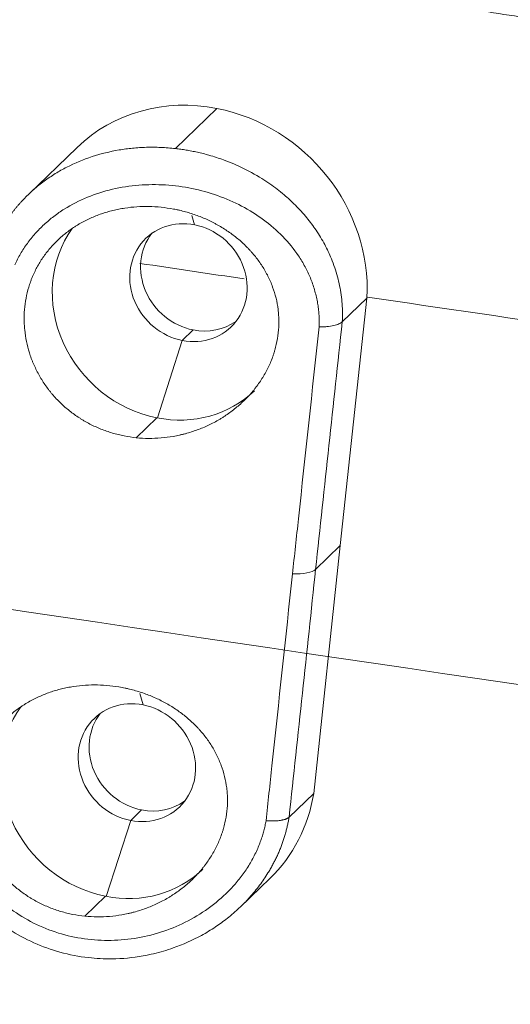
# Model space of a CAD drawing. Header units: millimetres. Extents: x 0 to 594, y 0 to 420.
# Tile 47 of 256: x 142.69 to 144.36, y 144.68 to 148.05. Entities that reach past the tile are written whole.
import ezdxf

# ---------------------------------------------------------------- set-up
doc = ezdxf.new("R2010")
doc.units = ezdxf.units.MM
doc.layers.add('1', color=7, linetype='Continuous', true_color=0xffffff)
doc.styles.add('Arial Unicode MS', font='txt')
doc.dimstyles.get("Standard").update_dxf_attribs({"dimtxt": 0.18, "dimasz": 0.18, "dimexe": 0.18, "dimexo": 0.0625, "dimgap": 0.09, "dimtad": 0, "dimtih": 1, "dimtoh": 1, "dimdec": 4, "dimzin": 0, "dimdsep": 46, "dimtxsty": 'Standard', "dimcen": 0.09, "dimadec": 0, "dimazin": 0, "dimtfac": 1, "dimtdec": 4, "dimtofl": 0, "dimtmove": 0, "dimatfit": 3, "dimfxl": 0, "dimtolj": 1, "dimtzin": 0, "dimarcsym": 0})

# ---------------------------------------------------------------- blocks, each defined once
blk = doc.blocks.new('_U3')
at = {"layer": '1', "color": 18, "lineweight": 13}
for p, q in [((101.9941, 157.3967), (101.9941, 93.0873)), ((345.4466, 147.9494), (345.4466, 93.0873)), ((101.9941, 95.0873), (184.093, 95.0873)), ((345.4466, 95.0873), (263.3477, 95.0873))]:
    blk.add_line(p, q, dxfattribs=at)
at = {"layer": '1', "color": 18}
for points in [[(101.9941, 95.0873), (105.4941, 96.0251), (105.4941, 94.1495)], [(345.4466, 95.0873), (341.9466, 94.1495), (341.9466, 96.0251)]]:
    blk.add_solid(points, dxfattribs=at)
at = {"layer": '1', "color": 18, "linetype": 'Continuous', "lineweight": 13, "char_height": 3.5, "attachment_point": 7, "line_spacing_factor": 1.047437, "style": 'Arial Unicode MS'}
for s, insert in [('\\fArial Unicode MS|b0|i0;\\W1.0000;4.87', (185.7785, 92.4515)), ('\\fArial Unicode MS|b0|i0;\\W1.0000;DEFLATED TUBES LENGTH', (198.4449, 92.4515))]:
    blk.add_mtext(s, dxfattribs=dict(at, insert=insert))
blk = doc.blocks.new('_U11')
at = {"layer": '1', "color": 18, "lineweight": 13}
for p, q in [((105.1489, 151.7464), (78.701, 151.7464)), ((80.701, 151.7464), (80.701, 118.6419)), ((160.7691, 124.3668), (78.701, 124.3668))]:
    blk.add_line(p, q, dxfattribs=at)
at = {"layer": '1', "color": 18}
for points in [[(80.701, 151.7464), (81.6388, 148.2464), (79.7632, 148.2464)], [(80.701, 124.3668), (79.7632, 127.8668), (81.6388, 127.8668)]]:
    blk.add_solid(points, dxfattribs=at)
at = {"layer": '1', "color": 18, "linetype": 'Continuous', "lineweight": 13, "char_height": 3.5, "attachment_point": 7, "rotation": 90, "line_spacing_factor": 1.047437, "style": 'Arial Unicode MS'}
for s, insert in [('\\fArial Unicode MS|b0|i0;\\W1.0000;0.55', (83.6798, 108.133)), ('\\fArial Unicode MS|b0|i0;\\W1.0000;FWD TIE DOWN', (83.6798, 68.1352))]:
    blk.add_mtext(s, dxfattribs=dict(at, insert=insert))
blk = doc.blocks.new('_U12')
at = {"layer": '1', "color": 18, "lineweight": 13}
for p, q in [((131.0711, 175.2947), (65.5671, 175.2947)), ((67.5671, 175.2947), (67.5671, 118.3077)), ((160.7691, 124.3668), (65.5671, 124.3668))]:
    blk.add_line(p, q, dxfattribs=at)
at = {"layer": '1', "color": 18}
for points in [[(67.5671, 175.2947), (68.5049, 171.7947), (66.6293, 171.7947)], [(67.5671, 124.3668), (66.6293, 127.8668), (68.5049, 127.8668)]]:
    blk.add_solid(points, dxfattribs=at)
at = {"layer": '1', "color": 18, "linetype": 'Continuous', "lineweight": 13, "char_height": 3.5, "attachment_point": 7, "rotation": 90, "line_spacing_factor": 1.047437, "style": 'Arial Unicode MS'}
for s, insert in [('\\fArial Unicode MS|b0|i0;\\W1.0000;1.02', (70.5459, 107.7988)), ('\\fArial Unicode MS|b0|i0;\\W1.0000;BOW TUBE DEFLATED', (70.5459, 52.125))]:
    blk.add_mtext(s, dxfattribs=dict(at, insert=insert))
blk = doc.blocks.new('_U13')
at = {"layer": '1', "color": 18, "lineweight": 13}
for p, q in [((107.2243, 183.0343), (51.5158, 183.0343)), ((53.5158, 183.0343), (53.5158, 159.7837)), ((53.5158, 124.3668), (53.5158, 147.6174)), ((160.7691, 124.3668), (51.5158, 124.3668))]:
    blk.add_line(p, q, dxfattribs=at)
at = {"layer": '1', "color": 18}
for points in [[(53.5158, 183.0343), (54.4536, 179.5343), (52.578, 179.5343)], [(53.5158, 124.3668), (52.578, 127.8668), (54.4536, 127.8668)]]:
    blk.add_solid(points, dxfattribs=at)
at = {"layer": '1', "color": 18, "linetype": 'Continuous', "lineweight": 13, "insert": (56.4946, 149.2749), "char_height": 3.5, "attachment_point": 7, "rotation": 90, "line_spacing_factor": 1.047437, "style": 'Arial Unicode MS'}
blk.add_mtext('\\fArial Unicode MS|b0|i0;\\W1.0000;1.17', dxfattribs=at)
blk = doc.blocks.new('_U14')
at = {"layer": '1', "color": 18, "lineweight": 13}
for p, q in [((205.3005, 194.0656), (38.4325, 194.0656)), ((40.4325, 194.0656), (40.4325, 165.3795)), ((40.4325, 124.3668), (40.4325, 153.2131)), ((160.7691, 124.3668), (38.4325, 124.3668))]:
    blk.add_line(p, q, dxfattribs=at)
at = {"layer": '1', "color": 18}
for points in [[(40.4325, 194.0656), (41.3704, 190.5656), (39.4947, 190.5656)], [(40.4325, 124.3668), (39.4947, 127.8668), (41.3704, 127.8668)]]:
    blk.add_solid(points, dxfattribs=at)
at = {"layer": '1', "color": 18, "linetype": 'Continuous', "lineweight": 13, "insert": (43.4113, 154.8706), "char_height": 3.5, "attachment_point": 7, "rotation": 90, "line_spacing_factor": 1.047437, "style": 'Arial Unicode MS'}
blk.add_mtext('\\fArial Unicode MS|b0|i0;\\W1.0000;1.39', dxfattribs=at)

msp = doc.modelspace()

# ---------------------------------------------------------------- linework, layer by layer
at = {"layer": '1', "color": 155, "linetype": 'Continuous', "lineweight": 13}
for p, q in [((143.2181, 147.607), (143.3603, 147.7443)), ((142.8822, 147.611), (142.7144, 147.449)), ((143.2748, 147.3783), (143.2841, 147.346)), ((143.7821, 146.249), (143.8733, 147.0959)), ((143.7891, 147.0146), (143.8733, 147.0959)), ((143.7891, 147.0146), (143.7891, 147.0146)), ((143.2417, 146.9507), (143.2789, 146.9867)), ((143.1565, 146.6858), (143.2417, 146.9507)), ((143.0846, 146.6181), (143.155, 146.6861)), ((143.7821, 146.249), (143.6913, 145.4018)), ((143.6979, 146.1677), (143.7821, 146.249)), ((143.0966, 145.7431), (143.1078, 145.7045)), ((143.6071, 145.3205), (143.6913, 145.4018)), ((143.0653, 145.3092), (143.1025, 145.3451)), ((142.9819, 145.0495), (143.0653, 145.3092)), ((143.4422, 145.015), (143.5411, 145.1106)), ((142.9088, 144.982), (142.9793, 145.05))]:
    msp.add_line(p, q, dxfattribs=at)
for centre, major_axis, ratio, start_param, end_param in [((143.2995, 147.1788), (0.4173, -0.4322), 0.913959, 2.222829, 3.141573), ((143.2995, 147.1788), (0.4173, -0.4322), 0.913959, 0.703304, 2.222829), ((143.2629, 147.1484), (0.1459, -0.1511), 0.913959, 2.222829, 5.364422), ((143.2629, 147.1484), (0.1459, -0.1511), 0.913959, 5.364422, 8.506015), ((143.1974, 147.0802), (-0.2909, 0.3012), 0.913959, 0.164104, 2.222829), ((143.3001, 147.1843), (0.1459, -0.1511), 0.913959, 3.270158, 5.364422), ((143.3001, 147.1843), (0.1459, -0.1511), 0.913959, 5.364422, 6.143341), ((143.1974, 147.0802), (-0.2909, 0.3012), 0.913959, 2.222829, 3.141598), ((143.6028, 146.1864), (0.0994, -0.0107), 0.322919, 4.908421, 6.020042), ((143.0216, 145.4441), (-0.2909, 0.3012), 0.913959, 0.164104, 2.222829), ((143.0865, 145.5068), (0.1459, -0.1511), 0.913959, 2.222829, 5.364422), ((143.0865, 145.5068), (0.1459, -0.1511), 0.913959, 5.364422, 8.506015), ((143.1238, 145.5428), (0.1459, -0.1511), 0.913959, 3.270158, 5.364422), ((143.1238, 145.5428), (-0.4173, 0.4322), 0.913959, 3.141578, 3.742355), ((143.1238, 145.5428), (0.1459, -0.1511), 0.913959, 5.364422, 6.148004), ((143.0216, 145.4441), (-0.2909, 0.3012), 0.913959, 2.222829, 3.141598)]:
    msp.add_ellipse(centre, major_axis=major_axis, ratio=ratio, start_param=start_param, end_param=end_param, dxfattribs=at)
for points, degree in [([(135.5975, 149.6992), (138.4616, 149.2674), (141.3465, 148.8483), (144.2487, 148.4299), (147.1687, 148.0273), (150.1028, 147.6243), (153.0501, 147.2361), (156.0091, 146.8614)], 7), ([(135.611, 149.596), (138.6319, 149.1358), (141.6757, 148.6887), (144.7371, 148.2437), (147.821, 147.8167), (150.9164, 147.3892), (154.0293, 146.9813), (157.1502, 146.5907)], 7), ([(146.9921, 147.6637), (144.7166, 148.0043), (142.4526, 148.3533), (140.2016, 148.7097), (137.9647, 149.0728), (135.7446, 149.44)], 5), ([(143.4539, 147.1612), (143.3347, 147.1789), (143.2157, 147.1966), (143.0966, 147.2143)], 3), ([(143.7891, 147.0146), (143.7587, 146.7323), (143.7283, 146.45), (143.6979, 146.1677)], 3), ([(131.3108, 146.5966), (133.6817, 146.1224), (136.0754, 145.6521), (138.4876, 145.1892), (140.9156, 144.7489), (143.3625, 144.3254), (145.8224, 143.8973), (148.2951, 143.4882)], 7), ([(143.6979, 146.1677), (143.6676, 145.8853), (143.6374, 145.6029), (143.6071, 145.3205)], 3), ([(143.6071, 145.3205), (143.6071, 145.3205)], 1)]:
    msp.add_open_spline(points, degree=degree, dxfattribs=at)
for points, knots in [([(135.6115, 149.6094), (135.7181, 149.5934), (135.9327, 149.561), (136.2571, 149.5124), (136.5855, 149.4632), (136.917, 149.4138), (137.2505, 149.3642), (137.585, 149.3146), (137.9195, 149.2652), (138.253, 149.216), (138.5846, 149.1673), (138.9131, 149.1191), (139.2375, 149.0716), (139.5575, 149.0249), (139.8733, 148.9789), (140.1858, 148.9335), (140.4956, 148.8886), (140.8036, 148.8441), (141.1103, 148.7998), (141.4166, 148.7557), (141.723, 148.7117), (142.0303, 148.6676), (142.3391, 148.6234), (142.6502, 148.579), (142.9642, 148.5343), (143.8068, 148.4146), (145.1788, 148.2212), (147.5351, 147.8938), (150.2911, 147.5182), (152.6255, 147.2087), (154.0866, 147.0188), (154.7324, 146.9355), (155.3786, 146.8527), (155.8055, 146.7985), (156.0126, 146.7722)], [0, 0, 0, 0, 0.015946, 0.032134, 0.048513, 0.065033, 0.081642, 0.098291, 0.11493, 0.131508, 0.147975, 0.164282, 0.180379, 0.196218, 0.211831, 0.227275, 0.242582, 0.257787, 0.272925, 0.288029, 0.303133, 0.318272, 0.333479, 0.348788, 0.364233, 0.379848, 0.473143, 0.566324, 0.725855, 0.876242, 0.906262, 0.93813, 0.969992, 1, 1, 1, 1]), ([(142.7142, 147.4488), (142.7205, 147.4549), (142.7382, 147.4712), (142.7689, 147.4959), (142.8068, 147.5214), (142.8603, 147.5516), (142.9324, 147.5816), (143.0017, 147.5986), (143.0485, 147.6057), (143.0716, 147.6084), (143.0952, 147.6103), (143.1192, 147.6114), (143.1435, 147.6116), (143.1682, 147.611), (143.1931, 147.6096), (143.2097, 147.6078), (143.2181, 147.607)], [0, 0, 0, 0, 0.04968, 0.137253, 0.222957, 0.306809, 0.480484, 0.653209, 0.694802, 0.736892, 0.779481, 0.822572, 0.866167, 0.910269, 0.954879, 1, 1, 1, 1]), ([(143.2181, 147.607), (143.2242, 147.6062), (143.2365, 147.6048), (143.2551, 147.6019), (143.2741, 147.5985), (143.2935, 147.5944), (143.3132, 147.5897), (143.3434, 147.5816), (143.387, 147.5675), (143.4483, 147.542), (143.5007, 147.5134), (143.5496, 147.4811), (143.5884, 147.4513), (143.6305, 147.4125), (143.6673, 147.372), (143.7009, 147.327), (143.7292, 147.28), (143.7496, 147.2368), (143.7634, 147.1997), (143.7728, 147.1688), (143.7801, 147.1378), (143.7853, 147.1068), (143.7886, 147.0759), (143.79, 147.0452), (143.7894, 147.0247), (143.7891, 147.0146)], [0, 0, 0, 0, 0.019575, 0.039673, 0.060294, 0.081437, 0.103104, 0.125295, 0.181694, 0.250223, 0.339588, 0.375111, 0.4422, 0.500157, 0.564899, 0.624743, 0.688863, 0.749849, 0.786935, 0.823547, 0.859697, 0.895402, 0.930677, 0.965537, 1, 1, 1, 1]), ([(143.7097, 146.9972), (143.7098, 147.0004), (143.71, 147.0068), (143.71, 147.0164), (143.7098, 147.026), (143.7094, 147.0356), (143.7087, 147.0451), (143.7078, 147.0546), (143.7067, 147.0642), (143.7053, 147.0737), (143.7019, 147.0939), (143.6946, 147.1246), (143.6804, 147.1646), (143.6621, 147.2033), (143.6328, 147.252), (143.5872, 147.3079), (143.5213, 147.3652), (143.4458, 147.4121), (143.3632, 147.448), (143.2752, 147.4724), (143.1843, 147.4845), (143.0924, 147.4839), (143.0022, 147.47), (142.916, 147.4427), (142.85, 147.4089), (142.802, 147.3756), (142.7687, 147.3476), (142.7384, 147.3168), (142.7158, 147.2888), (142.6995, 147.2652), (142.6882, 147.247), (142.6778, 147.2283), (142.6717, 147.2154), (142.6686, 147.209)], [0, 0, 0, 0, 0.006981, 0.013955, 0.020927, 0.027899, 0.034875, 0.04186, 0.048856, 0.055868, 0.062899, 0.093872, 0.125085, 0.156282, 0.18777, 0.249897, 0.312553, 0.374787, 0.437469, 0.499782, 0.562475, 0.624806, 0.687488, 0.74981, 0.812447, 0.843731, 0.874852, 0.906232, 0.937477, 0.953161, 0.968786, 0.984388, 1, 1, 1, 1]), ([(142.5989, 147.284), (142.6004, 147.2875), (142.6035, 147.2943), (142.6084, 147.3044), (142.6134, 147.3143), (142.6187, 147.324), (142.624, 147.3336), (142.6296, 147.343), (142.6353, 147.3522), (142.6411, 147.3612), (142.6471, 147.37), (142.6532, 147.3786), (142.6595, 147.3871), (142.6659, 147.3954), (142.6723, 147.4035), (142.679, 147.4114), (142.6857, 147.4191), (142.6925, 147.4266), (142.7019, 147.4366), (142.7092, 147.4439), (142.7142, 147.4488)], [0, 0, 0, 0, 0.055856, 0.111324, 0.166405, 0.2211, 0.275408, 0.32933, 0.382866, 0.436016, 0.48878, 0.54116, 0.593155, 0.644765, 0.695991, 0.746833, 0.797291, 0.847366, 0.897058, 1, 1, 1, 1]), ([(143.1693, 147.4063), (143.1553, 147.4077), (143.1415, 147.4085), (143.1138, 147.409), (143.1, 147.4087), (143.0725, 147.4069), (143.0588, 147.4054), (143.0383, 147.4023), (143.0315, 147.4011), (143.0213, 147.399), (143.0179, 147.3983), (143.0112, 147.3968), (143.0078, 147.3961), (142.9911, 147.392), (142.965, 147.3843), (142.9399, 147.3743), (142.9154, 147.3632), (142.9033, 147.3571), (142.8902, 147.3495), (142.8887, 147.3486), (142.8858, 147.3469), (142.8815, 147.3443), (142.8715, 147.3381), (142.8632, 147.3325), (142.847, 147.3209), (142.8367, 147.3127), (142.817, 147.2953), (142.8076, 147.2861), (142.7942, 147.2716), (142.7899, 147.2666), (142.7814, 147.2565), (142.7774, 147.2513), (142.7657, 147.2355), (142.7513, 147.2138), (142.7393, 147.1908), (142.7312, 147.173), (142.7287, 147.167), (142.7251, 147.1579), (142.724, 147.1548), (142.7217, 147.1486), (142.7207, 147.1455), (142.7155, 147.1299), (142.7121, 147.1173), (142.7066, 147.0918), (142.7045, 147.079), (142.7017, 147.0529), (142.7009, 147.0398), (142.7009, 147.0232), (142.7009, 147.0199), (142.701, 147.0132), (142.7014, 147.0032), (142.7021, 146.9933), (142.7041, 146.9735), (142.7081, 146.9473), (142.7148, 146.9215), (142.7208, 146.9022), (142.723, 146.8958), (142.7266, 146.8863), (142.7278, 146.8831), (142.7303, 146.8768), (142.7316, 146.8737), (142.7383, 146.8581), (142.7442, 146.846), (142.7573, 146.8223), (142.7644, 146.8108), (142.776, 146.7941), (142.78, 146.7885), (142.7863, 146.7804), (142.7884, 146.7777), (142.7927, 146.7723), (142.7949, 146.7697), (142.8061, 146.7565), (142.8155, 146.7465), (142.8352, 146.7275), (142.8558, 146.7094), (142.8781, 146.6934), (142.8927, 146.684), (142.8956, 146.6821), (142.9016, 146.6785), (142.9046, 146.6767), (142.9136, 146.6715), (142.9197, 146.6682), (142.9381, 146.6586), (142.9506, 146.6529), (142.9762, 146.6427), (142.9893, 146.6381), (143.0092, 146.6322), (143.0159, 146.6304), (143.026, 146.6279), (143.0294, 146.6271), (143.0363, 146.6256), (143.0397, 146.6249), (143.0568, 146.6215), (143.0707, 146.6195), (143.0846, 146.6181)], [0, 0, 0, 0, 0.03125, 0.03125, 0.0625, 0.0625, 0.09375, 0.09375, 0.109375, 0.109375, 0.117188, 0.117188, 0.125, 0.125, 0.15625, 0.1875, 0.1875, 0.21875, 0.21875, 0.222656, 0.222656, 0.226562, 0.234375, 0.25, 0.25, 0.28125, 0.28125, 0.3125, 0.3125, 0.328125, 0.328125, 0.34375, 0.34375, 0.375, 0.40625, 0.40625, 0.421875, 0.421875, 0.429687, 0.429687, 0.4375, 0.4375, 0.46875, 0.46875, 0.5, 0.5, 0.53125, 0.53125, 0.539062, 0.539062, 0.546875, 0.5625, 0.5625, 0.59375, 0.625, 0.625, 0.640625, 0.640625, 0.648437, 0.648437, 0.65625, 0.65625, 0.6875, 0.6875, 0.71875, 0.71875, 0.734375, 0.734375, 0.742187, 0.742187, 0.75, 0.75, 0.78125, 0.78125, 0.8125, 0.84375, 0.84375, 0.851562, 0.851562, 0.859375, 0.859375, 0.875, 0.875, 0.90625, 0.90625, 0.9375, 0.9375, 0.953125, 0.953125, 0.960937, 0.960937, 0.96875, 0.96875, 1, 1, 1, 1]), ([(143.0846, 146.6181), (143.0988, 146.6166), (143.1129, 146.6159), (143.1411, 146.6156), (143.1692, 146.6167), (143.1971, 146.6203), (143.218, 146.6239), (143.2249, 146.6253), (143.2353, 146.6276), (143.2388, 146.6284), (143.2457, 146.6301), (143.2491, 146.631), (143.2662, 146.6356), (143.2797, 146.6398), (143.306, 146.6496), (143.3189, 146.655), (143.3442, 146.667), (143.3566, 146.6736), (143.3718, 146.6825), (143.3748, 146.6844), (143.3793, 146.6872), (143.3808, 146.6881), (143.3838, 146.69), (143.3912, 146.6948), (143.3984, 146.6998), (143.4154, 146.7121), (143.4263, 146.7208), (143.4472, 146.7391), (143.4571, 146.7487), (143.4713, 146.7638), (143.476, 146.769), (143.4827, 146.7769), (143.486, 146.7809), (143.4893, 146.785), (143.4915, 146.7877), (143.4925, 146.7891), (143.5021, 146.8016), (143.5177, 146.8243), (143.5308, 146.8482), (143.5425, 146.8727), (143.5476, 146.8852), (143.5533, 146.9012), (143.5549, 146.9061), (143.5564, 146.9109), (143.5574, 146.9142), (143.5579, 146.9159), (143.5602, 146.924), (143.5619, 146.9306), (143.5664, 146.9503), (143.5708, 146.9767), (143.5722, 147.0033), (143.5721, 147.0232), (143.5718, 147.0299), (143.5712, 147.0399), (143.5709, 147.0433), (143.5703, 147.0499), (143.5699, 147.0532), (143.5679, 147.0698), (143.5655, 147.0828), (143.5592, 147.1084), (143.5554, 147.121), (143.5485, 147.1397), (143.546, 147.1459), (143.5421, 147.155), (143.5407, 147.1581), (143.5379, 147.1642), (143.5364, 147.1672), (143.529, 147.1821), (143.5224, 147.1936), (143.508, 147.216), (143.5003, 147.2268), (143.4877, 147.2425), (143.4834, 147.2477), (143.4767, 147.2553), (143.4744, 147.2578), (143.4698, 147.2628), (143.4675, 147.2652), (143.4556, 147.2774), (143.4457, 147.2866), (143.425, 147.3042), (143.4143, 147.3125), (143.3919, 147.3282), (143.3803, 147.3356), (143.3653, 147.3443), (143.3622, 147.346), (143.3561, 147.3493), (143.3469, 147.3542), (143.3375, 147.3588), (143.3187, 147.3677), (143.293, 147.3783), (143.2664, 147.3869), (143.2461, 147.3925), (143.2393, 147.3942), (143.2289, 147.3966), (143.2254, 147.3974), (143.2185, 147.3988), (143.215, 147.3995), (143.1975, 147.4028), (143.1834, 147.4048), (143.1693, 147.4063)], [0, 0, 0, 0, 0.03125, 0.03125, 0.0625, 0.09375, 0.09375, 0.109375, 0.109375, 0.117187, 0.117187, 0.125, 0.125, 0.15625, 0.15625, 0.1875, 0.1875, 0.21875, 0.21875, 0.226562, 0.226562, 0.230469, 0.230469, 0.234375, 0.25, 0.25, 0.28125, 0.28125, 0.3125, 0.3125, 0.328125, 0.328125, 0.335937, 0.339844, 0.339844, 0.34375, 0.34375, 0.375, 0.40625, 0.40625, 0.4375, 0.4375, 0.445312, 0.449219, 0.449219, 0.453125, 0.453125, 0.46875, 0.46875, 0.5, 0.53125, 0.53125, 0.546875, 0.546875, 0.554687, 0.554687, 0.5625, 0.5625, 0.59375, 0.59375, 0.625, 0.625, 0.640625, 0.640625, 0.648437, 0.648437, 0.65625, 0.65625, 0.6875, 0.6875, 0.71875, 0.71875, 0.734375, 0.734375, 0.742187, 0.742187, 0.75, 0.75, 0.78125, 0.78125, 0.8125, 0.8125, 0.84375, 0.84375, 0.851562, 0.851562, 0.859375, 0.875, 0.875, 0.90625, 0.9375, 0.9375, 0.953125, 0.953125, 0.960937, 0.960937, 0.96875, 0.96875, 1, 1, 1, 1]), ([(208.3226, 141.8325), (207.3276, 141.851), (205.2022, 141.8906), (202.1741, 141.9707), (198.9201, 142.0761), (195.5228, 142.2073), (192.1798, 142.3612), (187.9391, 142.5849), (182.8598, 142.897), (176.532, 143.3673), (168.1275, 144.0989), (159.7772, 144.9861), (151.5279, 146.0191), (146.9258, 146.6537), (144.3868, 147.0236), (143.8751, 147.099)], [0, 0, 0, 0, 0.045697, 0.097606, 0.139084, 0.195197, 0.25374, 0.292809, 0.390351, 0.487763, 0.585123, 0.780064, 0.877712, 0.975311, 1, 1, 1, 1]), ([(143.7891, 147.0146), (143.7863, 147.0118), (143.7824, 147.0093), (143.7724, 147.0049), (143.7662, 147.003), (143.7524, 147), (143.7445, 146.9988), (143.732, 146.9977), (143.7277, 146.9975), (143.7188, 146.9972), (143.7142, 146.9971), (143.7097, 146.9972)], [0, 0, 0, 0, 0.25, 0.25, 0.5, 0.5, 0.75, 0.75, 0.875, 0.875, 1, 1, 1, 1]), ([(143.6188, 146.1528), (143.6255, 146.2156), (143.6323, 146.2783), (143.6626, 146.5597), (143.6861, 146.7785), (143.7097, 146.9972)], [0, 0, 0, 0, 0.222919, 0.222919, 1, 1, 1, 1]), ([(131.3409, 146.5028), (131.7703, 146.4161), (132.5585, 146.2579), (133.6363, 146.0434), (134.5015, 145.8726), (135.2099, 145.7339), (135.8378, 145.6118), (136.7473, 145.4362), (137.9585, 145.2054), (139.3943, 144.9373), (140.7539, 144.688), (141.997, 144.4637), (143.0066, 144.284), (143.858, 144.1338), (144.6602, 143.9932), (145.6802, 143.8159), (146.9207, 143.6026), (147.8228, 143.4501), (148.311, 143.3683)], [0, 0, 0, 0, 0.077714, 0.14233, 0.19385, 0.232856, 0.269077, 0.305975, 0.395007, 0.484381, 0.560214, 0.634918, 0.703069, 0.737334, 0.784002, 0.843336, 0.915336, 1, 1, 1, 1]), ([(143.5282, 145.3082), (143.535, 145.3709), (143.5417, 145.4336), (143.5719, 145.7152), (143.5953, 145.934), (143.6188, 146.1528)], [0, 0, 0, 0, 0.222848, 0.222848, 1, 1, 1, 1]), ([(208.3292, 140.5825), (208.0204, 140.5877), (206.3313, 140.6176), (203.2609, 140.6878), (199.121, 140.8166), (194.9832, 140.9797), (190.8472, 141.177), (186.7145, 141.4085), (181.2191, 141.762), (174.3763, 142.2873), (166.2115, 143.0493), (159.4484, 143.7923), (154.0698, 144.4497), (148.8439, 145.1315), (144.9917, 145.6803), (142.4814, 146.0573)], [0, 0, 0, 0, 0.013863, 0.075824, 0.137786, 0.199748, 0.26171, 0.323672, 0.385634, 0.509558, 0.633482, 0.757406, 0.819368, 0.881329, 1, 1, 1, 1]), ([(142.9935, 145.7702), (142.9796, 145.7716), (142.9657, 145.7724), (142.938, 145.7729), (142.9242, 145.7726), (142.8967, 145.7708), (142.883, 145.7693), (142.8626, 145.7662), (142.8557, 145.765), (142.8455, 145.763), (142.8422, 145.7622), (142.8354, 145.7607), (142.8321, 145.76), (142.8154, 145.7559), (142.7892, 145.7482), (142.7641, 145.7382), (142.7396, 145.7271), (142.7276, 145.721), (142.7144, 145.7134), (142.7129, 145.7126), (142.71, 145.7108), (142.7057, 145.7082), (142.6957, 145.702), (142.6875, 145.6964), (142.6713, 145.6848), (142.6609, 145.6766), (142.6412, 145.6592), (142.6318, 145.65), (142.6185, 145.6355), (142.6141, 145.6306), (142.6057, 145.6204), (142.6016, 145.6152), (142.5899, 145.5994), (142.5755, 145.5777), (142.5635, 145.5547), (142.5555, 145.5369), (142.5529, 145.5309), (142.5494, 145.5218), (142.5482, 145.5187), (142.546, 145.5125), (142.5449, 145.5094), (142.5397, 145.4938), (142.5363, 145.4812), (142.5308, 145.4557), (142.5287, 145.4429), (142.5259, 145.4169), (142.5251, 145.4037), (142.5251, 145.3871), (142.5251, 145.3838), (142.5253, 145.3771), (142.5256, 145.3671), (142.5264, 145.3572), (142.5284, 145.3374), (142.5324, 145.3112), (142.5391, 145.2854), (142.5451, 145.2661), (142.5473, 145.2598), (142.5508, 145.2502), (142.552, 145.247), (142.5545, 145.2407), (142.5558, 145.2376), (142.5625, 145.222), (142.5685, 145.2099), (142.5815, 145.1863), (142.5887, 145.1748), (142.6002, 145.158), (142.6043, 145.1525), (142.6105, 145.1443), (142.6126, 145.1416), (142.6169, 145.1363), (142.6191, 145.1336), (142.6303, 145.1204), (142.6397, 145.1104), (142.6594, 145.0914), (142.68, 145.0734), (142.7024, 145.0573), (142.7169, 145.0479), (142.7199, 145.046), (142.7258, 145.0424), (142.7288, 145.0406), (142.7378, 145.0354), (142.7439, 145.0321), (142.7623, 145.0226), (142.7749, 145.0168), (142.8004, 145.0066), (142.8135, 145.002), (142.8334, 144.9961), (142.8401, 144.9943), (142.8503, 144.9918), (142.8537, 144.991), (142.8605, 144.9895), (142.8639, 144.9888), (142.8811, 144.9855), (142.8949, 144.9834), (142.9088, 144.982)], [0, 0, 0, 0, 0.03125, 0.03125, 0.0625, 0.0625, 0.09375, 0.09375, 0.109375, 0.109375, 0.117188, 0.117188, 0.125, 0.125, 0.15625, 0.1875, 0.1875, 0.21875, 0.21875, 0.222656, 0.222656, 0.226563, 0.234375, 0.25, 0.25, 0.28125, 0.28125, 0.3125, 0.3125, 0.328125, 0.328125, 0.34375, 0.34375, 0.375, 0.40625, 0.40625, 0.421875, 0.421875, 0.429688, 0.429688, 0.4375, 0.4375, 0.46875, 0.46875, 0.5, 0.5, 0.53125, 0.53125, 0.539063, 0.539063, 0.546875, 0.5625, 0.5625, 0.59375, 0.625, 0.625, 0.640625, 0.640625, 0.648438, 0.648438, 0.65625, 0.65625, 0.6875, 0.6875, 0.71875, 0.71875, 0.734375, 0.734375, 0.742188, 0.742188, 0.75, 0.75, 0.78125, 0.78125, 0.8125, 0.84375, 0.84375, 0.851563, 0.851563, 0.859375, 0.859375, 0.875, 0.875, 0.90625, 0.90625, 0.9375, 0.9375, 0.953125, 0.953125, 0.960938, 0.960938, 0.96875, 0.96875, 1, 1, 1, 1]), ([(142.9088, 144.982), (142.923, 144.9805), (142.9371, 144.9798), (142.9653, 144.9795), (142.9934, 144.9806), (143.0213, 144.9842), (143.0422, 144.9878), (143.0492, 144.9892), (143.0596, 144.9915), (143.063, 144.9923), (143.0699, 144.994), (143.0734, 144.9949), (143.0905, 144.9995), (143.1039, 145.0038), (143.1302, 145.0135), (143.1431, 145.0189), (143.1685, 145.0309), (143.1809, 145.0375), (143.196, 145.0464), (143.1991, 145.0483), (143.2036, 145.0511), (143.2051, 145.052), (143.208, 145.0539), (143.2154, 145.0587), (143.2227, 145.0637), (143.2397, 145.076), (143.2506, 145.0847), (143.2714, 145.103), (143.2813, 145.1126), (143.2956, 145.1277), (143.3002, 145.1329), (143.3069, 145.1408), (143.3103, 145.1448), (143.3135, 145.1489), (143.3157, 145.1517), (143.3168, 145.153), (143.3263, 145.1655), (143.342, 145.1882), (143.355, 145.2121), (143.3667, 145.2366), (143.3719, 145.2491), (143.3775, 145.2651), (143.3791, 145.27), (143.3806, 145.2749), (143.3816, 145.2781), (143.3821, 145.2798), (143.3845, 145.288), (143.3862, 145.2945), (143.3906, 145.3142), (143.3951, 145.3406), (143.3964, 145.3672), (143.3963, 145.3871), (143.3961, 145.3938), (143.3954, 145.4038), (143.3952, 145.4072), (143.3945, 145.4138), (143.3942, 145.4172), (143.3921, 145.4337), (143.3897, 145.4467), (143.3834, 145.4723), (143.3796, 145.4849), (143.3727, 145.5036), (143.3703, 145.5098), (143.3663, 145.519), (143.3649, 145.522), (143.3621, 145.5281), (143.3606, 145.5311), (143.3532, 145.546), (143.3466, 145.5575), (143.3323, 145.5799), (143.3245, 145.5907), (143.312, 145.6064), (143.3076, 145.6116), (143.3009, 145.6192), (143.2987, 145.6217), (143.2941, 145.6267), (143.2917, 145.6291), (143.2799, 145.6413), (143.27, 145.6505), (143.2493, 145.6681), (143.2385, 145.6764), (143.2161, 145.6921), (143.2045, 145.6995), (143.1895, 145.7082), (143.1865, 145.7099), (143.1803, 145.7132), (143.1711, 145.7181), (143.1618, 145.7228), (143.1429, 145.7316), (143.1172, 145.7422), (143.0906, 145.7508), (143.0703, 145.7564), (143.0635, 145.7581), (143.0531, 145.7605), (143.0497, 145.7613), (143.0427, 145.7627), (143.0392, 145.7634), (143.0218, 145.7667), (143.0077, 145.7687), (142.9935, 145.7702)], [0, 0, 0, 0, 0.03125, 0.03125, 0.0625, 0.09375, 0.09375, 0.109375, 0.109375, 0.117188, 0.117188, 0.125, 0.125, 0.15625, 0.15625, 0.1875, 0.1875, 0.21875, 0.21875, 0.226563, 0.226563, 0.230469, 0.230469, 0.234375, 0.25, 0.25, 0.28125, 0.28125, 0.3125, 0.3125, 0.328125, 0.328125, 0.335938, 0.339844, 0.339844, 0.34375, 0.34375, 0.375, 0.40625, 0.40625, 0.4375, 0.4375, 0.445313, 0.449219, 0.449219, 0.453125, 0.453125, 0.46875, 0.46875, 0.5, 0.53125, 0.53125, 0.546875, 0.546875, 0.554688, 0.554688, 0.5625, 0.5625, 0.59375, 0.59375, 0.625, 0.625, 0.640625, 0.640625, 0.648438, 0.648438, 0.65625, 0.65625, 0.6875, 0.6875, 0.71875, 0.71875, 0.734375, 0.734375, 0.742188, 0.742188, 0.75, 0.75, 0.78125, 0.78125, 0.8125, 0.8125, 0.84375, 0.84375, 0.851563, 0.851563, 0.859375, 0.875, 0.875, 0.90625, 0.9375, 0.9375, 0.953125, 0.953125, 0.960938, 0.960938, 0.96875, 0.96875, 1, 1, 1, 1]), ([(143.442, 145.0149), (143.4403, 145.0133), (143.4256, 144.9992), (143.3974, 144.975), (143.3541, 144.9436), (143.2937, 144.9071), (143.2229, 144.8755), (143.1546, 144.8555), (143.085, 144.841), (143.0101, 144.8339), (142.9145, 144.8387), (142.8242, 144.8561), (142.7328, 144.8889), (142.6481, 144.9351), (142.5719, 144.994), (142.5056, 145.0643), (142.4647, 145.1245), (142.4411, 145.1683), (142.4297, 145.1919), (142.4192, 145.2164), (142.4097, 145.2417), (142.4013, 145.2678), (142.3939, 145.2946), (142.39, 145.3128), (142.3881, 145.322)], [0, 0, 0, 0, 0.005419, 0.046177, 0.08402, 0.125913, 0.205009, 0.257035, 0.284758, 0.363951, 0.423955, 0.497607, 0.567986, 0.639764, 0.711969, 0.782376, 0.855903, 0.875398, 0.895255, 0.915475, 0.936059, 0.957008, 0.978321, 1, 1, 1, 1]), ([(142.4637, 145.3012), (142.4644, 145.2976), (142.466, 145.2904), (142.4686, 145.2797), (142.4715, 145.269), (142.4747, 145.2584), (142.4781, 145.2479), (142.4817, 145.2373), (142.4857, 145.2269), (142.494, 145.2062), (142.5083, 145.1757), (142.5312, 145.137), (142.5576, 145.1003), (142.5971, 145.0546), (142.654, 145.0042), (142.7321, 144.9562), (142.8172, 144.922), (142.9069, 144.9021), (142.9985, 144.8967), (143.0901, 144.9056), (143.1789, 144.9283), (143.2633, 144.9644), (143.3407, 145.0129), (143.3976, 145.0632), (143.4371, 145.1085), (143.4635, 145.145), (143.486, 145.1833), (143.5009, 145.2154), (143.5103, 145.2402), (143.516, 145.257), (143.5208, 145.2739), (143.525, 145.291), (143.5272, 145.3024), (143.5282, 145.3082)], [0, 0, 0, 0, 0.00781, 0.015613, 0.023413, 0.031215, 0.039023, 0.046841, 0.054675, 0.062527, 0.093771, 0.125152, 0.156271, 0.187557, 0.250194, 0.312516, 0.375198, 0.437529, 0.500222, 0.562535, 0.625216, 0.687451, 0.750107, 0.812233, 0.84372, 0.874918, 0.906129, 0.937104, 0.949745, 0.962334, 0.974891, 0.987439, 1, 1, 1, 1]), ([(143.6071, 145.3205), (143.6063, 145.3159), (143.6047, 145.3067), (143.6018, 145.2928), (143.5985, 145.279), (143.5947, 145.2652), (143.5906, 145.2514), (143.5861, 145.2376), (143.5812, 145.2238), (143.5758, 145.2101), (143.57, 145.1965), (143.5638, 145.1829), (143.5572, 145.1694), (143.5502, 145.1561), (143.5427, 145.1428), (143.5288, 145.1195), (143.5063, 145.0864), (143.475, 145.0483), (143.4525, 145.025), (143.442, 145.0149)], [0, 0, 0, 0, 0.04046, 0.081113, 0.121965, 0.16302, 0.204281, 0.245753, 0.28744, 0.329345, 0.371473, 0.413826, 0.45641, 0.499228, 0.542283, 0.585579, 0.72923, 0.879003, 1, 1, 1, 1]), ([(143.6071, 145.3205), (143.6066, 145.3201), (143.6056, 145.3193), (143.6039, 145.318), (143.6019, 145.3168), (143.5997, 145.3157), (143.5973, 145.3146), (143.5946, 145.3136), (143.5916, 145.3126), (143.5884, 145.3117), (143.585, 145.3109), (143.5814, 145.3101), (143.5773, 145.3094), (143.5726, 145.3088), (143.5671, 145.3082), (143.5608, 145.3077), (143.5537, 145.3074), (143.5458, 145.3074), (143.5373, 145.3076), (143.5313, 145.308), (143.5282, 145.3082)], [0, 0, 0, 0, 0.042699, 0.086073, 0.130086, 0.174697, 0.219862, 0.265534, 0.31166, 0.358184, 0.40505, 0.452195, 0.499556, 0.555722, 0.617493, 0.684663, 0.756942, 0.833939, 0.915158, 1, 1, 1, 1])]:
    msp.add_open_spline(points, degree=3, knots=knots, dxfattribs=at)

# ---------------------------------------------------------------- dimensions: what is measured, and where the dimension line sits
at = {"layer": '1', "color": 18, "linetype": 'Continuous', "lineweight": 13}
for base, p2, picture, middle in [((40.4325, 194.0656), (205.3005, 194.0656), '_U14', (40.4325, 159.2963)), ((53.5158, 183.0343), (107.2243, 183.0343), '_U13', (53.5158, 153.7006))]:
    dim = msp.add_linear_dim(base=base, p1=(160.7691, 124.3668), p2=p2, angle=90, dimstyle='Standard', override={"dimtxt": 3.5, "dimasz": 3.5, "dimexe": 2, "dimexo": 0, "dimgap": 1.5, "dimtih": 0, "dimtoh": 0, "dimdec": 2, "dimlfac": 0.02, "dimdsep": 46, "dimlunit": 2, "dimtxsty": 'Arial Unicode MS', "dimsah": 1, "dimse1": 0, "dimse2": 0, "dimsd1": 0, "dimsd2": 0, "dimclrd": 18, "dimclre": 18, "dimclrt": 18, "dimtol": 0, "dimtm": -0.1, "dimtfac": 1, "dimtdec": 2, "dimtofl": 1, "dimtmove": 0, "dimlwd": 13, "dimlwe": 13}, dxfattribs=at)
    dim.commit()
    dim.dimension.update_dxf_attribs({"geometry": picture, "text_midpoint": middle, "dimtype": 160})
for base, p2, text, picture, middle in [((67.5671, 175.2947), (131.0711, 175.2947), '\\fArial Unicode MS|b0|i0;\\C18;{\\H1.00x;\\fArial Unicode MS|b0|i0;BOW TUBE DEFLATED\\fArial Unicode MS|b0|i0;}\\C18; <> ', '_U12', (67.5671, 84.3668)), ((80.701, 151.7464), (106.6489, 151.7464), '\\fArial Unicode MS|b0|i0;\\C18;{\\H1.00x;\\fArial Unicode MS|b0|i0;FWD TIE DOWN\\fArial Unicode MS|b0|i0;}\\C18; <> ', '_U11', (80.701, 92.5598))]:
    dim = msp.add_linear_dim(base=base, p1=(160.7691, 124.3668), p2=p2, angle=90, text=text, dimstyle='Standard', override={"dimtxt": 3.5, "dimasz": 3.5, "dimexe": 2, "dimexo": 0, "dimgap": 1.5, "dimtih": 0, "dimtoh": 0, "dimdec": 2, "dimlfac": 0.02, "dimdsep": 46, "dimlunit": 2, "dimtxsty": 'Arial Unicode MS', "dimsah": 1, "dimse1": 0, "dimse2": 0, "dimsd1": 0, "dimsd2": 0, "dimclrd": 18, "dimclre": 18, "dimclrt": 18, "dimtol": 0, "dimtm": -0.1, "dimtfac": 1, "dimtdec": 2, "dimtofl": 1, "dimtmove": 0, "dimlwd": 13, "dimlwe": 13}, dxfattribs=at)
    dim.commit()
    dim.dimension.update_dxf_attribs({"geometry": picture, "text_midpoint": middle, "dimtype": 160})
dim = msp.add_linear_dim(base=(101.9941, 95.0873), p1=(345.4466, 147.9494), p2=(101.9941, 157.3967), text=' <> \\fArial Unicode MS|b0|i0;\\C18;{\\H1.00x;\\fArial Unicode MS|b0|i0;DEFLATED TUBES LENGTH\\fArial Unicode MS|b0|i0;}\\C18;', dimstyle='Standard', override={"dimtxt": 3.5, "dimasz": 3.5, "dimexe": 2, "dimexo": 0, "dimgap": 1.5, "dimtih": 1, "dimtoh": 1, "dimdec": 2, "dimlfac": 0.02, "dimdsep": 46, "dimlunit": 2, "dimtxsty": 'Arial Unicode MS', "dimsah": 1, "dimse1": 0, "dimse2": 0, "dimsd1": 0, "dimsd2": 0, "dimclrd": 18, "dimclre": 18, "dimclrt": 18, "dimtol": 0, "dimtm": -0.1, "dimtfac": 1, "dimtdec": 2, "dimtofl": 1, "dimtmove": 0, "dimlwd": 13, "dimlwe": 13}, dxfattribs=at)
dim.commit()
dim.dimension.update_dxf_attribs({"geometry": '_U3', "text_midpoint": (223.7203, 95.0873), "dimtype": 160})

doc.saveas('drawing.dxf')
